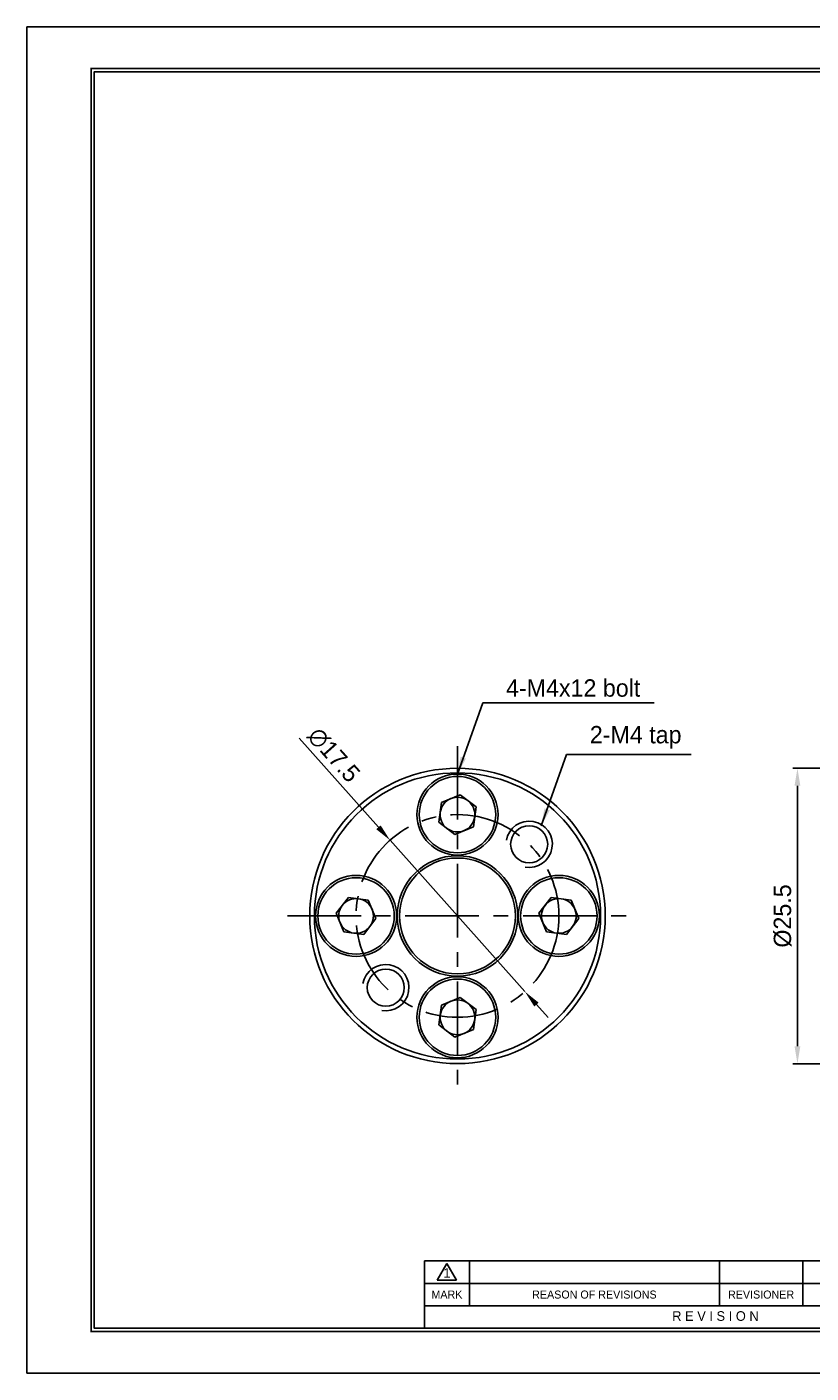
# Model space of a CAD drawing. Header units: millimetres. Extents: x 0 to 164, y 0 to 116.
# Tile 1 of 4: x 0 to 68, y 0 to 116. Entities that reach past the tile are written whole.
import ezdxf
from ezdxf.enums import TextEntityAlignment as Align

# ---------------------------------------------------------------- set-up
doc = ezdxf.new("R2010")
doc.units = ezdxf.units.MM
doc.linetypes.add('CENTER', pattern=[50.8, 31.75, -6.35, 6.35, -6.35])
doc.layers.get('DEFPOINTS').update_dxf_attribs({"linetype": 'CONTINUOUS'})
for name, color, linetype in [('center', 1, 'CENTER'), ('L1', 7, 'CONTINUOUS'), ('OUTLINE', 7, 'CONTINUOUS'), ('thread', 5, 'CONTINUOUS')]:
    doc.layers.add(name, color=color, linetype=linetype)
doc.dimstyles.get("Standard").update_dxf_attribs({"dimtxt": 1.5, "dimasz": 1.5, "dimexe": 0.4, "dimexo": 0, "dimgap": 0.5, "dimtad": 1, "dimdec": 3, "dimzin": 11, "dimdsep": 46, "dimtxsty": 'Standard', "dimcen": 0, "dimclrd": 5, "dimclre": 5, "dimclrt": 3, "dimadec": 0, "dimazin": 0, "dimtfac": 0.6, "dimtdec": 3, "dimtmove": 0, "dimatfit": 3, "dimfxl": 1.25, "dimtolj": 1, "dimtzin": 11, "dimarcsym": 0})

# ---------------------------------------------------------------- blocks, each defined once
blk = doc.blocks.new('표제란')
at = {"layer": 'L1', "color": 0}
for p, q in [((297, 210), (0, 210)), ((0, 210), (0, 0)), ((0, 0), (297, 0))]:
    blk.add_line(p, q, dxfattribs=at)
at = {"layer": 'L1'}
for p, q in [((160, 17.5), (62, 17.5)), ((62, 17.5), (62, 7)), ((64, 14.51), (65.5, 17.1)), ((65.5, 17.1), (67, 14.51)), ((69, 17.5), (69, 10.5)), ((108, 17.5), (108, 10.5)), ((121, 17.5), (121, 10.5)), ((147, 14), (62, 14)), ((64, 14.51), (67, 14.51)), ((147, 10.5), (62, 10.5))]:
    blk.add_line(p, q, dxfattribs=at)
at = {"layer": 'L1', "const_width": 0.25}
blk.add_lwpolyline([(290.5, 6.5), (290.5, 203.5), (10, 203.5), (10, 6.5)], close=True, dxfattribs=at)
at = {"layer": 'L1'}
blk.add_lwpolyline([(290, 7), (290, 203), (10.5, 203), (10.5, 7)], close=True, dxfattribs=at)
for s, height, p in [('1', 1.5, (65.5, 15.61)), ('MARK', 1.25, (65.5, 12.25)), ('REASON OF REVISIONS', 1.25, (88.5, 12.25)), ('REVISIONER', 1.25, (114.5, 12.25)), ('R E V I S I O N', 1.5, (107.38, 8.9))]:
    blk.add_text(s, height=height, dxfattribs=at).set_placement(p, align=Align.MIDDLE_CENTER)
for tag, p in [('필렛', (179.25, 10.9)), ('모따기', (179.25, 8.3))]:
    blk.add_attdef(tag, text='', height=1.15, dxfattribs=at).set_placement(p, align=Align.MIDDLE_LEFT)
at = {"layer": 'OUTLINE', "ltscale": 0.5}
for tag, p, height in [('TITLE', (237.17, 24.41), 2.5), ('도번', (251.18, 15.64), 2.5), ('SCALE', (253.78, 9.55), 1.2), ('DATE', (277.02, 9.51), 1.2)]:
    blk.add_attdef(tag, p, '', height=height, dxfattribs=at)
blk = doc.blocks.new('*D2')
at = {"layer": 'DEFPOINTS', "color": 0}
for p in [(79.21, 52.21), (66.5, 26.71), (79.21, 26.71)]:
    blk.add_point(p, dxfattribs=at)
at = {"layer": 'OUTLINE', "color": 5, "lineweight": -2}
for p, q in [((79.21, 52.21), (66.1, 52.21)), ((66.5, 50.71), (66.5, 28.21)), ((79.21, 26.71), (66.1, 26.71))]:
    blk.add_line(p, q, dxfattribs=at)
at = {"layer": 'OUTLINE', "color": 5}
for points in [[(66.25, 50.71), (66.75, 50.71), (66.5, 52.21)], [(66.25, 28.21), (66.75, 28.21), (66.5, 26.71)]]:
    blk.add_solid(points, dxfattribs=at)
at = {"layer": 'OUTLINE', "color": 3, "insert": (65.23, 39.46), "char_height": 1.5, "attachment_point": 5, "rotation": 90}
blk.add_mtext('\\A1;%%c25.5', dxfattribs=at)
blk = doc.blocks.new('*D8')
at = {"layer": 'DEFPOINTS', "color": 0}
for p in [(31.34, 46), (42.98, 32.93)]:
    blk.add_point(p, dxfattribs=at)
at = {"layer": 'OUTLINE', "color": 5, "lineweight": -2}
for p, q in [((23.5, 54.8), (30.34, 47.12)), ((42.98, 32.93), (31.34, 46)), ((43.98, 31.81), (44.98, 30.69))]:
    blk.add_line(p, q, dxfattribs=at)
at = {"layer": 'OUTLINE', "color": 5}
for points in [[(30.53, 47.28), (30.15, 46.95), (31.34, 46)], [(44.16, 31.98), (43.79, 31.64), (42.98, 32.93)]]:
    blk.add_solid(points, dxfattribs=at)
at = {"layer": 'OUTLINE', "color": 3, "insert": (26.48, 53.36), "char_height": 1.5, "attachment_point": 5, "rotation": 311.7008}
blk.add_mtext('\\A1;∅17.5', dxfattribs=at)

msp = doc.modelspace()

# ---------------------------------------------------------------- linework, layer by layer
at = {"layer": 'center', "ltscale": 0.2}
for p, q in [((37.1584, 54.1264), (37.1584, 24.8014)), ((22.4959, 39.4639), (51.8209, 39.4639))]:
    msp.add_line(p, q, dxfattribs=at)
msp.add_circle((37.1584, 39.4639), 8.75, dxfattribs=at)
at = {"layer": 'OUTLINE'}
for p, q in [((35.5576, 47.5526), (35.7853, 49.2696)), ((35.7853, 49.2696), (37.3861, 49.931)), ((37.3861, 49.931), (38.7593, 48.8753)), ((38.7593, 48.8753), (38.5316, 47.1583)), ((36.9308, 46.4969), (35.5576, 47.5526)), ((38.5316, 47.1583), (36.9308, 46.4969)), ((26.6914, 39.6916), (27.7471, 41.0648)), ((27.7471, 41.0648), (29.4641, 40.8371)), ((29.4641, 40.8371), (30.1255, 39.2363)), ((44.1914, 39.6916), (45.2471, 41.0648)), ((45.2471, 41.0648), (46.9641, 40.8371)), ((46.9641, 40.8371), (47.6255, 39.2363)), ((27.3528, 38.0908), (26.6914, 39.6916)), ((44.8528, 38.0908), (44.1914, 39.6916)), ((30.1255, 39.2363), (29.0698, 37.8631)), ((47.6255, 39.2363), (46.5698, 37.8631)), ((29.0698, 37.8631), (27.3528, 38.0908)), ((46.5698, 37.8631), (44.8528, 38.0908)), ((35.5576, 30.0526), (35.7853, 31.7696)), ((35.7853, 31.7696), (37.3861, 32.431)), ((37.3861, 32.431), (38.7593, 31.3753)), ((38.7593, 31.3753), (38.5316, 29.6583)), ((36.9308, 28.9969), (35.5576, 30.0526)), ((38.5316, 29.6583), (36.9308, 28.9969))]:
    msp.add_line(p, q, dxfattribs=at)
for centre, radius in [((37.1584, 39.4639), 12.75), ((37.1584, 39.4639), 12.35), ((37.1584, 48.2139), 3.5), ((37.1584, 48.2139), 3.3), ((43.3456, 45.6511), 1.6), ((37.1584, 39.4639), 5.2), ((37.1584, 39.4639), 5), ((28.4084, 39.4639), 3.5), ((28.4084, 39.4639), 3.3), ((45.9084, 39.4639), 3.5), ((45.9084, 39.4639), 3.3), ((30.9713, 33.2768), 1.6), ((37.1584, 30.7139), 3.5), ((37.1584, 30.7139), 3.3)]:
    msp.add_circle(centre, radius, dxfattribs=at)
for centre, start, end in [((37.1584, 48.2139), 112.448281, 172.448281), ((37.1584, 48.2139), 52.448281, 112.448281), ((37.1584, 48.2139), 352.448281, 52.448281), ((37.1584, 48.2139), 172.448281, 232.448281), ((37.1584, 48.2139), 292.448281, 352.448281), ((37.1584, 48.2139), 232.448281, 292.448281), ((28.4084, 39.4639), 82.448281, 142.448281), ((28.4084, 39.4639), 22.448281, 82.448281), ((45.9084, 39.4639), 82.448281, 142.448281), ((45.9084, 39.4639), 22.448281, 82.448281), ((28.4084, 39.4639), 142.448281, 202.448281), ((28.4084, 39.4639), 322.448281, 22.448281), ((45.9084, 39.4639), 142.448281, 202.448281), ((45.9084, 39.4639), 322.448281, 22.448281), ((28.4084, 39.4639), 202.448281, 262.448281), ((28.4084, 39.4639), 262.448281, 322.448281), ((45.9084, 39.4639), 202.448281, 262.448281), ((45.9084, 39.4639), 262.448281, 322.448281), ((37.1584, 30.7139), 112.448281, 172.448281), ((37.1584, 30.7139), 52.448281, 112.448281), ((37.1584, 30.7139), 352.448281, 52.448281), ((37.1584, 30.7139), 172.448281, 232.448281), ((37.1584, 30.7139), 292.448281, 352.448281), ((37.1584, 30.7139), 232.448281, 292.448281)]:
    msp.add_arc(centre, 1.5, start, end, dxfattribs=at)
at = {"layer": 'thread'}
for centre in [(43.3456, 45.6511), (30.9713, 33.2768)]:
    msp.add_arc(centre, 2, 260, 170, dxfattribs=at)

# ---------------------------------------------------------------- block references
at = {"layer": 'OUTLINE', "xscale": 0.553386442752, "yscale": 0.553386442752, "zscale": 0.553386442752}
msp.add_blockref('표제란', (0, 0), dxfattribs=at)

# ---------------------------------------------------------------- texts
at = {"layer": 'OUTLINE', "color": 3, "char_height": 1.5, "attachment_point": 7}
for s, insert in [('\\A1;4-M4x12 bolt', (41.3442, 58.3689)), ('\\A1;2-M4 tap', (48.5808, 53.9087))]:
    msp.add_mtext(s, dxfattribs=dict(at, insert=insert))

# ---------------------------------------------------------------- dimensions: what is measured, and where the dimension line sits
at = {"layer": 'OUTLINE'}
dim = msp.add_diameter_dim_2p(p1=(42.9793, 32.9309), p2=(31.3376, 45.997), dimstyle='Standard', dxfattribs=at)
dim.commit()
dim.dimension.update_dxf_attribs({"geometry": '*D8', "text_midpoint": (25.5348, 52.5097), "dimtype": 163})
dim = msp.add_linear_dim(base=(66.4955, 26.7139), p1=(79.2107, 52.2139), p2=(79.2107, 26.7139), angle=90, text='%%c<>', dimstyle='Standard', dxfattribs=at)
dim.commit()
dim.dimension.update_dxf_attribs({"geometry": '*D2', "text_midpoint": (65.2266, 39.4639)})

# ---------------------------------------------------------------- leaders
at = {"layer": 'OUTLINE', "annotation_type": 0, "has_hookline": 1, "hookline_direction": 0}
for points, text_width in [([(37.1584, 51.7139), (39.3442, 57.8689), (40.8442, 57.8689)], 12.7889), ([(44.395, 47.2537), (46.5808, 53.4087), (48.0808, 53.4087)], 8.7563)]:
    msp.add_leader(points, dimstyle='Standard', dxfattribs=dict(at, text_width=text_width))

doc.saveas('drawing.dxf')
